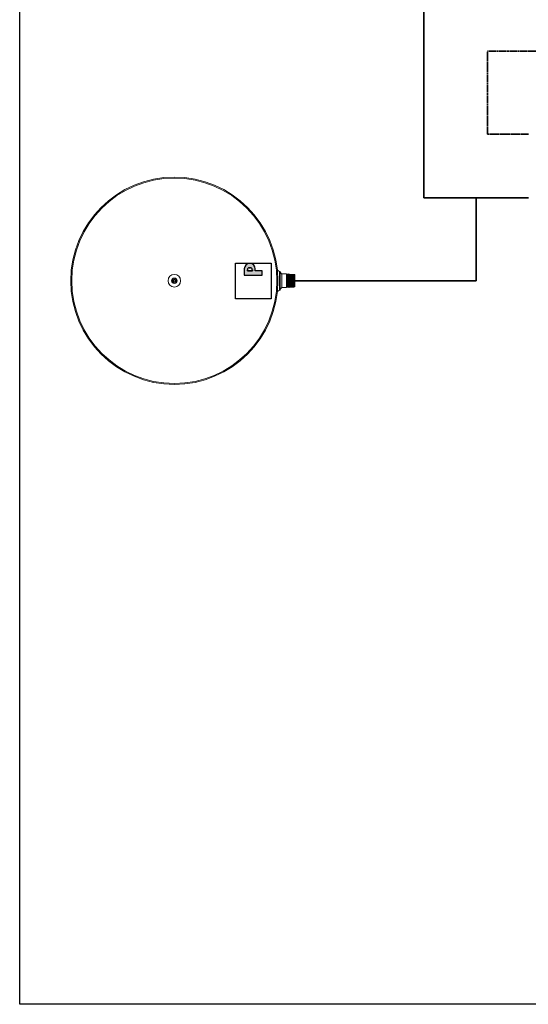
# Model space of a CAD drawing. Header units: millimetres. Extents: x 17747 to 112039, y -74980 to 446921.
# Tile 227 of 256: x 62988 to 63985, y 181461 to 183390. Entities that reach past the tile are written whole.
import ezdxf

# ---------------------------------------------------------------- set-up
doc = ezdxf.new("R2010")
doc.units = ezdxf.units.MM
doc.linetypes.add('phl_thick', pattern=[0])
doc.linetypes.add('ČÁRKOVANÁ', pattern=[0.75, 0.5, -0.25])
doc.layers.add('UT_POTRUBI - PŘÍVOD', color=1, linetype='Continuous', lineweight=35)
doc.layers.add('UT_POTRUBI - ZPÁTEČKA', color=5, linetype='Continuous', lineweight=35)

msp = doc.modelspace()

# ---------------------------------------------------------------- hatches: boundary and pattern name
at = {"lineweight": -2}
h = msp.add_hatch(color=0, dxfattribs=at)
edge = h.paths.add_edge_path(flags=16)
edge.add_line((63433.9, 182900.1), (63433.9, 182898.1))
edge.add_line((63433.9, 182898.1), (63443.7, 182898.1))
edge.add_line((63443.7, 182898.1), (63443.7, 182900.1))
edge.add_arc((63439.9, 182900.1), 3.75, 360, 450)
edge.add_line((63439.9, 182903.8), (63437.7, 182903.8))
edge.add_arc((63437.7, 182900.1), 3.75, 90, 180)
edge = h.paths.add_edge_path()
edge.add_line((63428, 182889.4), (63463.2, 182889.4))
edge.add_line((63463.2, 182889.4), (63463.2, 182898.1))
edge.add_line((63463.2, 182898.1), (63449.5, 182898.1))
edge.add_line((63449.5, 182898.1), (63449.5, 182902.1))
edge.add_arc((63439.5, 182902.1), 10, 360, 450)
edge.add_line((63439.5, 182912.1), (63438, 182912.1))
edge.add_arc((63438, 182902.1), 10, 90, 180)
edge.add_line((63428, 182902.1), (63428, 182889.4))

# ---------------------------------------------------------------- linework, layer by layer
at = {"linetype": 'phl_thick'}
for p, q in [((62987.7, 181461), (62987.7, 185321)), ((65087.7, 181461), (62987.7, 181461))]:
    msp.add_line(p, q, dxfattribs=at)
at = {"color": 0, "lineweight": -2}
for p, q in [((63410.6, 182843.2), (63410.6, 182913.2)), ((63410.6, 182913.2), (63480.7, 182913.2)), ((63480.7, 182913.2), (63480.7, 182843.2)), ((63428, 182902.1), (63428, 182889.4)), ((63428, 182902.1), (63428, 182889.4)), ((63433.9, 182900.1), (63433.9, 182898.1)), ((63433.9, 182898.1), (63433.9, 182900.1)), ((63433.9, 182898.1), (63443.7, 182898.1)), ((63443.7, 182898.1), (63433.9, 182898.1)), ((63439.9, 182903.8), (63437.7, 182903.8)), ((63437.7, 182903.8), (63439.9, 182903.8)), ((63439.5, 182912.1), (63438, 182912.1)), ((63439.5, 182912.1), (63438, 182912.1)), ((63443.7, 182898.1), (63443.7, 182900.1)), ((63443.7, 182900.1), (63443.7, 182898.1)), ((63449.5, 182898.1), (63449.5, 182902.1)), ((63449.5, 182898.1), (63449.5, 182902.1)), ((63463.2, 182898.1), (63449.5, 182898.1)), ((63463.2, 182898.1), (63449.5, 182898.1)), ((63463.2, 182889.4), (63463.2, 182898.1)), ((63463.2, 182889.4), (63463.2, 182898.1)), ((63428, 182889.4), (63463.2, 182889.4)), ((63428, 182889.4), (63463.2, 182889.4)), ((63480.7, 182843.2), (63410.6, 182843.2))]:
    msp.add_line(p, q, dxfattribs=at)
at = {"color": 0, "lineweight": 5}
for p, q in [((63497.1, 182896.7), (63492.8, 182899.2)), ((63497.1, 182860.2), (63497.1, 182896.7)), ((63497.1, 182896.7), (63498.1, 182896.7)), ((63498.1, 182860.2), (63498.1, 182896.7)), ((63501.6, 182891.6), (63498.1, 182895.2)), ((63501.6, 182865.3), (63501.6, 182891.6)), ((63501.8, 182865.1), (63501.8, 182891.8)), ((63501.8, 182891.8), (63510.9, 182891.8)), ((63510.9, 182865.1), (63510.9, 182891.8)), ((63511.5, 182890.5), (63510.9, 182891.8)), ((63511.5, 182890.5), (63512.2, 182891.8)), ((63511.5, 182866.4), (63511.5, 182890.5)), ((63512.2, 182891.8), (63512.2, 182865.1)), ((63512.9, 182890.4), (63512.2, 182891.8)), ((63512.9, 182890.4), (63513.5, 182891.7)), ((63512.9, 182866.5), (63512.9, 182890.4)), ((63513.5, 182891.7), (63513.5, 182865.2)), ((63514.2, 182890.4), (63513.5, 182891.7)), ((63514.2, 182890.4), (63514.9, 182891.7)), ((63514.2, 182890.4), (63514.2, 182866.5)), ((63514.9, 182891.7), (63514.9, 182865.2)), ((63515.6, 182890.4), (63514.9, 182891.7)), ((63515.6, 182890.4), (63516.2, 182891.6)), ((63515.6, 182890.4), (63515.6, 182866.5)), ((63516.2, 182891.6), (63516.2, 182865.3)), ((63516.9, 182890.3), (63516.2, 182891.6)), ((63516.9, 182890.3), (63517.6, 182891.6)), ((63516.9, 182890.3), (63516.9, 182866.6)), ((63517.6, 182891.6), (63517.6, 182865.3)), ((63518.3, 182890.3), (63517.6, 182891.6)), ((63518.3, 182890.3), (63518.9, 182891.5)), ((63518.3, 182890.3), (63518.3, 182866.6)), ((63518.9, 182891.5), (63518.9, 182865.3)), ((63519.6, 182890.2), (63518.9, 182891.5)), ((63519.6, 182890.2), (63520.3, 182891.5)), ((63519.6, 182890.2), (63519.6, 182866.7)), ((63520.3, 182891.5), (63520.3, 182865.4)), ((63521, 182890.2), (63520.3, 182891.5)), ((63521, 182890.2), (63521.6, 182891.5)), ((63521, 182890.2), (63521, 182866.7)), ((63521.6, 182891.5), (63521.6, 182865.4)), ((63522.3, 182890.1), (63521.6, 182891.5)), ((63522.3, 182890.1), (63523, 182891.4)), ((63522.3, 182890.1), (63522.3, 182866.7)), ((63523, 182891.4), (63523, 182865.5)), ((63523.7, 182890.1), (63523, 182891.4)), ((63523.7, 182890.1), (63524.3, 182891.4)), ((63523.7, 182890.1), (63523.7, 182866.8)), ((63524.3, 182891.4), (63524.3, 182865.5)), ((63525, 182890.1), (63524.3, 182891.4)), ((63525, 182890.1), (63525.7, 182891.3)), ((63525, 182890.1), (63525, 182866.8)), ((63525.7, 182891.3), (63525.7, 182865.6)), ((63526.3, 182890), (63525.7, 182891.3)), ((63526.3, 182890), (63526.6, 182890.5)), ((63526.3, 182866.9), (63526.3, 182890)), ((63526.6, 182866.3), (63526.6, 182890.5)), ((63526.9, 182890.3), (63526.6, 182890.5)), ((63526.9, 182890.3), (63526.9, 182866.6)), ((63497.1, 182860.2), (63492.8, 182857.7)), ((63497.1, 182860.2), (63498.1, 182860.2)), ((63501.6, 182865.3), (63498.1, 182861.7)), ((63501.8, 182865.1), (63510.9, 182865.1)), ((63511.5, 182866.4), (63510.9, 182865.1)), ((63511.5, 182866.4), (63512.2, 182865.1)), ((63512.9, 182866.5), (63512.2, 182865.1)), ((63512.9, 182866.5), (63513.5, 182865.2)), ((63514.2, 182866.5), (63513.5, 182865.2)), ((63514.2, 182866.5), (63514.9, 182865.2)), ((63515.6, 182866.5), (63514.9, 182865.2)), ((63515.6, 182866.5), (63516.2, 182865.3)), ((63516.9, 182866.6), (63516.2, 182865.3)), ((63516.9, 182866.6), (63517.6, 182865.3)), ((63518.3, 182866.6), (63517.6, 182865.3)), ((63518.3, 182866.6), (63518.9, 182865.3)), ((63519.6, 182866.7), (63518.9, 182865.3)), ((63519.6, 182866.7), (63520.3, 182865.4)), ((63521, 182866.7), (63520.3, 182865.4)), ((63521, 182866.7), (63521.6, 182865.4)), ((63522.3, 182866.7), (63521.6, 182865.4)), ((63522.3, 182866.7), (63523, 182865.5)), ((63523.7, 182866.8), (63523, 182865.5)), ((63523.7, 182866.8), (63524.3, 182865.5)), ((63525, 182866.8), (63524.3, 182865.5)), ((63525, 182866.8), (63525.7, 182865.6)), ((63526.3, 182866.9), (63525.7, 182865.6)), ((63526.3, 182866.9), (63526.6, 182866.3)), ((63526.9, 182866.6), (63526.6, 182866.3))]:
    msp.add_line(p, q, dxfattribs=at)
at = {"color": 0, "lineweight": 5, "flags": 128}
for points in [[(63285.8, 182877.7), (63285.8, 182877.7), (63285.8, 182877.7), (63285.8, 182877.7), (63285.9, 182877.7), (63285.9, 182877.7), (63285.9, 182877.7), (63285.9, 182877.7), (63285.9, 182877.7), (63286, 182877.7), (63286, 182877.7), (63286, 182877.7), (63286, 182877.7), (63286.1, 182877.7), (63286.1, 182877.7), (63286.1, 182877.7), (63286.2, 182877.7), (63286.2, 182877.7), (63286.2, 182877.7), (63286.2, 182877.7), (63286.3, 182877.6), (63286.3, 182877.6), (63286.3, 182877.6), (63286.3, 182877.6), (63286.3, 182877.5)], [(63286.5, 182879.8), (63286.4, 182879.8), (63286.4, 182879.7), (63286.4, 182879.7), (63286.4, 182879.7), (63286.3, 182879.7), (63286.3, 182879.7), (63286.3, 182879.7), (63286.3, 182879.7), (63286.2, 182879.7), (63286.2, 182879.7), (63286.2, 182879.7), (63286.2, 182879.7), (63286.1, 182879.7), (63286.1, 182879.7), (63286.1, 182879.7), (63286.1, 182879.7), (63286, 182879.7), (63286, 182879.7), (63286, 182879.7), (63286, 182879.7), (63286, 182879.7), (63285.9, 182879.7), (63285.9, 182879.7), (63285.9, 182879.7)], [(63286.4, 182877.5), (63286.4, 182877.4), (63286.3, 182877.4), (63286.3, 182877.4), (63286.3, 182877.4), (63286.3, 182877.3), (63286.3, 182877.3), (63286.3, 182877.3), (63286.2, 182877.3), (63286.2, 182877.3), (63286.2, 182877.2), (63286.2, 182877.2), (63286.2, 182877.2), (63286.1, 182877.2), (63286.1, 182877.2), (63286.1, 182877.2), (63286.1, 182877.2), (63286, 182877.2), (63286, 182877.1), (63286, 182877.1), (63286, 182877.1), (63286, 182877.1), (63286, 182877.1), (63285.9, 182877.1), (63285.9, 182877.1)], [(63286.1, 182880.3), (63286.1, 182880.3), (63286.1, 182880.3), (63286.1, 182880.3), (63286.2, 182880.3), (63286.2, 182880.3), (63286.2, 182880.2), (63286.2, 182880.2), (63286.2, 182880.2), (63286.2, 182880.2), (63286.3, 182880.2), (63286.3, 182880.2), (63286.3, 182880.2), (63286.3, 182880.2), (63286.4, 182880.1), (63286.4, 182880.1), (63286.4, 182880.1), (63286.4, 182880.1), (63286.4, 182880), (63286.5, 182880), (63286.5, 182880), (63286.5, 182880), (63286.5, 182879.9), (63286.5, 182879.9), (63286.5, 182879.9)], [(63286.3, 182877.5), (63286.3, 182877.5), (63286.3, 182877.5), (63286.3, 182877.5), (63286.3, 182877.5), (63286.3, 182877.5), (63286.3, 182877.5), (63286.3, 182877.5), (63286.4, 182877.5), (63286.4, 182877.5), (63286.4, 182877.5), (63286.4, 182877.5), (63286.4, 182877.5), (63286.4, 182877.5), (63286.4, 182877.5), (63286.4, 182877.5), (63286.4, 182877.5), (63286.4, 182877.5), (63286.4, 182877.5), (63286.4, 182877.5), (63286.4, 182877.5), (63286.4, 182877.5), (63286.4, 182877.5), (63286.4, 182877.5), (63286.4, 182877.5)], [(63286.5, 182879.9), (63286.5, 182879.9), (63286.5, 182879.9), (63286.5, 182879.9), (63286.5, 182879.9), (63286.5, 182879.9), (63286.5, 182879.9), (63286.5, 182879.9), (63286.5, 182879.8), (63286.5, 182879.8), (63286.5, 182879.8), (63286.5, 182879.8), (63286.5, 182879.8), (63286.5, 182879.8), (63286.5, 182879.8), (63286.5, 182879.8), (63286.5, 182879.8), (63286.5, 182879.8), (63286.5, 182879.8), (63286.5, 182879.8), (63286.5, 182879.8), (63286.5, 182879.8), (63286.5, 182879.8), (63286.5, 182879.8), (63286.5, 182879.8)], [(63286.8, 182875.3), (63286.9, 182875.3), (63286.9, 182875.3), (63286.9, 182875.4), (63286.9, 182875.4), (63286.9, 182875.4), (63286.9, 182875.4), (63286.9, 182875.4), (63286.9, 182875.4), (63287, 182875.4), (63287, 182875.4), (63287, 182875.4), (63287, 182875.5), (63287, 182875.5), (63287.1, 182875.5), (63287.1, 182875.5), (63287.1, 182875.5), (63287.1, 182875.5), (63287.2, 182875.5), (63287.2, 182875.5), (63287.2, 182875.5), (63287.3, 182875.5), (63287.3, 182875.5), (63287.3, 182875.5), (63287.4, 182875.5)], [(63287.7, 182881.8), (63287.7, 182881.8), (63287.6, 182881.7), (63287.6, 182881.7), (63287.6, 182881.7), (63287.6, 182881.7), (63287.5, 182881.7), (63287.5, 182881.8), (63287.5, 182881.8), (63287.5, 182881.8), (63287.4, 182881.8), (63287.4, 182881.8), (63287.4, 182881.8), (63287.4, 182881.8), (63287.3, 182881.8), (63287.3, 182881.8), (63287.3, 182881.9), (63287.3, 182881.9), (63287.3, 182881.9), (63287.2, 182881.9), (63287.2, 182881.9), (63287.2, 182881.9), (63287.2, 182881.9), (63287.2, 182881.9), (63287.2, 182882)], [(63287.4, 182875.4), (63287.5, 182875.4), (63287.5, 182875.3), (63287.5, 182875.3), (63287.5, 182875.2), (63287.5, 182875.2), (63287.4, 182875.2), (63287.4, 182875.2), (63287.4, 182875.1), (63287.4, 182875.1), (63287.4, 182875.1), (63287.4, 182875.1), (63287.4, 182875), (63287.4, 182875), (63287.4, 182875), (63287.3, 182875), (63287.3, 182875), (63287.3, 182875), (63287.3, 182874.9), (63287.3, 182874.9), (63287.3, 182874.9), (63287.3, 182874.9), (63287.3, 182874.9), (63287.3, 182874.9), (63287.2, 182874.9)], [(63287.4, 182875.5), (63287.4, 182875.5), (63287.4, 182875.5), (63287.4, 182875.5), (63287.4, 182875.5), (63287.4, 182875.5), (63287.4, 182875.4), (63287.4, 182875.4), (63287.4, 182875.4), (63287.4, 182875.4), (63287.4, 182875.4), (63287.4, 182875.4), (63287.4, 182875.4), (63287.4, 182875.4), (63287.4, 182875.4), (63287.4, 182875.4), (63287.4, 182875.4), (63287.4, 182875.4), (63287.4, 182875.4), (63287.4, 182875.4), (63287.4, 182875.4), (63287.4, 182875.4), (63287.4, 182875.4), (63287.4, 182875.4), (63287.4, 182875.4)], [(63287.6, 182882.4), (63287.7, 182882.4), (63287.7, 182882.3), (63287.7, 182882.3), (63287.7, 182882.3), (63287.7, 182882.3), (63287.7, 182882.3), (63287.7, 182882.3), (63287.7, 182882.3), (63287.7, 182882.2), (63287.7, 182882.2), (63287.8, 182882.2), (63287.8, 182882.2), (63287.8, 182882.1), (63287.8, 182882.1), (63287.8, 182882.1), (63287.8, 182882.1), (63287.8, 182882), (63287.8, 182882), (63287.8, 182882), (63287.8, 182881.9), (63287.8, 182881.9), (63287.8, 182881.9), (63287.8, 182881.9), (63287.8, 182881.8)], [(63287.8, 182881.8), (63287.8, 182881.8), (63287.8, 182881.8), (63287.8, 182881.8), (63287.8, 182881.8), (63287.8, 182881.8), (63287.8, 182881.8), (63287.8, 182881.8), (63287.8, 182881.8), (63287.8, 182881.8), (63287.8, 182881.8), (63287.8, 182881.8), (63287.8, 182881.8), (63287.7, 182881.8), (63287.7, 182881.8), (63287.7, 182881.8), (63287.7, 182881.8), (63287.7, 182881.8), (63287.7, 182881.8), (63287.7, 182881.8), (63287.7, 182881.8), (63287.7, 182881.8), (63287.7, 182881.8), (63287.7, 182881.8), (63287.7, 182881.8)], [(63289.8, 182882.8), (63289.7, 182882.8), (63289.7, 182882.9), (63289.7, 182882.9), (63289.7, 182882.9), (63289.6, 182882.9), (63289.6, 182882.9), (63289.6, 182882.9), (63289.6, 182883), (63289.6, 182883), (63289.5, 182883), (63289.5, 182883), (63289.5, 182883), (63289.5, 182883.1), (63289.5, 182883.1), (63289.5, 182883.1), (63289.5, 182883.1), (63289.5, 182883.2), (63289.5, 182883.2), (63289.4, 182883.2), (63289.4, 182883.2), (63289.4, 182883.2), (63289.4, 182883.2), (63289.4, 182883.3), (63289.4, 182883.3)], [(63289.9, 182882.9), (63289.9, 182882.9), (63289.8, 182882.8), (63289.8, 182882.8), (63289.8, 182882.8), (63289.8, 182882.8), (63289.8, 182882.8), (63289.8, 182882.8), (63289.8, 182882.8), (63289.8, 182882.8), (63289.8, 182882.8), (63289.8, 182882.8), (63289.8, 182882.8), (63289.8, 182882.8), (63289.8, 182882.8), (63289.8, 182882.8), (63289.8, 182882.8), (63289.8, 182882.8), (63289.8, 182882.8), (63289.8, 182882.8), (63289.8, 182882.8), (63289.8, 182882.8), (63289.8, 182882.8), (63289.8, 182882.8), (63289.8, 182882.8)], [(63290, 182883.4), (63290, 182883.4), (63290, 182883.4), (63290, 182883.4), (63290, 182883.3), (63290, 182883.3), (63290, 182883.3), (63290, 182883.3), (63290, 182883.3), (63290, 182883.2), (63290, 182883.2), (63290, 182883.2), (63290, 182883.2), (63290, 182883.1), (63290, 182883.1), (63290, 182883.1), (63290, 182883), (63290, 182883), (63290, 182883), (63290, 182883), (63290, 182882.9), (63289.9, 182882.9), (63289.9, 182882.9), (63289.9, 182882.9), (63289.9, 182882.9)], [(63292.1, 182882.7), (63292.1, 182882.8), (63292.1, 182882.8), (63292, 182882.8), (63292, 182882.8), (63292, 182882.9), (63292, 182882.9), (63292, 182882.9), (63292, 182882.9), (63292, 182883), (63292, 182883), (63292, 182883), (63292, 182883), (63292, 182883.1), (63292, 182883.1), (63292, 182883.1), (63292, 182883.2), (63292, 182883.2), (63292, 182883.2), (63292, 182883.2), (63292, 182883.2), (63292, 182883.2), (63292, 182883.3), (63292, 182883.3), (63292, 182883.3)], [(63292.2, 182882.7), (63292.2, 182882.7), (63292.2, 182882.7), (63292.2, 182882.7), (63292.2, 182882.7), (63292.2, 182882.7), (63292.2, 182882.7), (63292.2, 182882.7), (63292.2, 182882.7), (63292.2, 182882.7), (63292.2, 182882.7), (63292.2, 182882.7), (63292.2, 182882.7), (63292.1, 182882.7), (63292.1, 182882.7), (63292.1, 182882.7), (63292.1, 182882.7), (63292.1, 182882.7), (63292.1, 182882.7), (63292.1, 182882.7), (63292.1, 182882.7), (63292.1, 182882.7), (63292.1, 182882.7), (63292.1, 182882.7), (63292.1, 182882.7)], [(63292.6, 182883.1), (63292.6, 182883.1), (63292.6, 182883.1), (63292.6, 182883.1), (63292.6, 182883.1), (63292.6, 182883), (63292.6, 182883), (63292.6, 182883), (63292.5, 182883), (63292.5, 182883), (63292.5, 182882.9), (63292.5, 182882.9), (63292.5, 182882.9), (63292.5, 182882.9), (63292.4, 182882.8), (63292.4, 182882.8), (63292.4, 182882.8), (63292.4, 182882.8), (63292.4, 182882.8), (63292.3, 182882.8), (63292.3, 182882.7), (63292.3, 182882.7), (63292.3, 182882.7), (63292.2, 182882.7), (63292.2, 182882.7)], [(63293.7, 182875.1), (63293.7, 182875.1), (63293.7, 182875.1), (63293.7, 182875.1), (63293.7, 182875.1), (63293.8, 182875.1), (63293.8, 182875.1), (63293.8, 182875.1), (63293.8, 182875.1), (63293.8, 182875.1), (63293.8, 182875.1), (63293.8, 182875.1), (63293.8, 182875.1), (63293.8, 182875.1), (63293.8, 182875.1), (63293.8, 182875.1), (63293.8, 182875.1), (63293.8, 182875.1), (63293.8, 182875.1), (63293.8, 182875.1), (63293.8, 182875.1), (63293.8, 182875.1), (63293.8, 182875.1), (63293.8, 182875.1), (63293.8, 182875.1)], [(63293.9, 182874.5), (63293.9, 182874.5), (63293.9, 182874.5), (63293.8, 182874.6), (63293.8, 182874.6), (63293.8, 182874.6), (63293.8, 182874.6), (63293.8, 182874.6), (63293.8, 182874.6), (63293.8, 182874.7), (63293.8, 182874.7), (63293.8, 182874.7), (63293.7, 182874.7), (63293.7, 182874.8), (63293.7, 182874.8), (63293.7, 182874.8), (63293.7, 182874.8), (63293.7, 182874.9), (63293.7, 182874.9), (63293.7, 182874.9), (63293.7, 182875), (63293.7, 182875), (63293.7, 182875), (63293.7, 182875), (63293.7, 182875.1)], [(63293.8, 182875.1), (63293.8, 182875.1), (63293.9, 182875.1), (63293.9, 182875.1), (63293.9, 182875.1), (63293.9, 182875.1), (63294, 182875.1), (63294, 182875.1), (63294, 182875.1), (63294.1, 182875.1), (63294.1, 182875.1), (63294.1, 182875.1), (63294.1, 182875.1), (63294.2, 182875.1), (63294.2, 182875.1), (63294.2, 182875), (63294.2, 182875), (63294.2, 182875), (63294.3, 182875), (63294.3, 182875), (63294.3, 182875), (63294.3, 182875), (63294.3, 182874.9), (63294.3, 182874.9), (63294.3, 182874.9)], [(63294.1, 182881.5), (63294.1, 182881.5), (63294.1, 182881.6), (63294.1, 182881.6), (63294.1, 182881.6), (63294.1, 182881.6), (63294.1, 182881.7), (63294.1, 182881.7), (63294.1, 182881.7), (63294.1, 182881.7), (63294.1, 182881.8), (63294.1, 182881.8), (63294.1, 182881.8), (63294.1, 182881.8), (63294.1, 182881.9), (63294.2, 182881.9), (63294.2, 182881.9), (63294.2, 182881.9), (63294.2, 182881.9), (63294.2, 182882), (63294.2, 182882), (63294.2, 182882), (63294.3, 182882), (63294.3, 182882), (63294.3, 182882)], [(63294.7, 182881.6), (63294.7, 182881.6), (63294.7, 182881.5), (63294.6, 182881.5), (63294.6, 182881.5), (63294.6, 182881.5), (63294.6, 182881.5), (63294.6, 182881.5), (63294.6, 182881.5), (63294.5, 182881.5), (63294.5, 182881.5), (63294.5, 182881.4), (63294.5, 182881.4), (63294.4, 182881.4), (63294.4, 182881.4), (63294.4, 182881.4), (63294.4, 182881.4), (63294.3, 182881.4), (63294.3, 182881.4), (63294.3, 182881.4), (63294.3, 182881.4), (63294.2, 182881.4), (63294.2, 182881.4), (63294.2, 182881.4), (63294.1, 182881.4)], [(63294.1, 182881.4), (63294.1, 182881.4), (63294.1, 182881.4), (63294.1, 182881.4), (63294.1, 182881.4), (63294.1, 182881.4), (63294.1, 182881.4), (63294.1, 182881.4), (63294.1, 182881.4), (63294.1, 182881.4), (63294.1, 182881.4), (63294.1, 182881.4), (63294.1, 182881.5), (63294.1, 182881.5), (63294.1, 182881.5), (63294.1, 182881.5), (63294.1, 182881.5), (63294.1, 182881.5), (63294.1, 182881.5), (63294.1, 182881.5), (63294.1, 182881.5), (63294.1, 182881.5), (63294.1, 182881.5), (63294.1, 182881.5), (63294.1, 182881.5)], [(63295, 182877.1), (63295.1, 182877.1), (63295.1, 182877.1), (63295.1, 182877.2), (63295.1, 182877.2), (63295.2, 182877.2), (63295.2, 182877.2), (63295.2, 182877.2), (63295.2, 182877.2), (63295.3, 182877.2), (63295.3, 182877.2), (63295.3, 182877.2), (63295.4, 182877.2), (63295.4, 182877.2), (63295.4, 182877.2), (63295.4, 182877.2), (63295.5, 182877.2), (63295.5, 182877.2), (63295.5, 182877.2), (63295.5, 182877.2), (63295.5, 182877.2), (63295.6, 182877.2), (63295.6, 182877.2), (63295.6, 182877.2), (63295.6, 182877.2)], [(63295, 182877), (63295, 182877), (63295, 182877), (63295, 182877), (63295, 182877), (63295, 182877), (63295, 182877), (63295, 182877), (63295, 182877), (63295, 182877), (63295, 182877), (63295, 182877), (63295, 182877.1), (63295, 182877.1), (63295, 182877.1), (63295, 182877.1), (63295, 182877.1), (63295, 182877.1), (63295, 182877.1), (63295, 182877.1), (63295, 182877.1), (63295, 182877.1), (63295, 182877.1), (63295, 182877.1), (63295, 182877.1)], [(63295.4, 182876.6), (63295.4, 182876.6), (63295.4, 182876.6), (63295.4, 182876.6), (63295.4, 182876.6), (63295.3, 182876.6), (63295.3, 182876.6), (63295.3, 182876.7), (63295.3, 182876.7), (63295.3, 182876.7), (63295.2, 182876.7), (63295.2, 182876.7), (63295.2, 182876.7), (63295.2, 182876.7), (63295.2, 182876.8), (63295.1, 182876.8), (63295.1, 182876.8), (63295.1, 182876.8), (63295.1, 182876.8), (63295.1, 182876.9), (63295.1, 182876.9), (63295, 182876.9), (63295, 182876.9), (63295, 182877), (63295, 182877)], [(63295.2, 182879.4), (63295.2, 182879.5), (63295.2, 182879.5), (63295.2, 182879.5), (63295.2, 182879.5), (63295.2, 182879.6), (63295.2, 182879.6), (63295.2, 182879.6), (63295.3, 182879.6), (63295.3, 182879.6), (63295.3, 182879.7), (63295.3, 182879.7), (63295.4, 182879.7), (63295.4, 182879.7), (63295.4, 182879.7), (63295.4, 182879.7), (63295.4, 182879.7), (63295.5, 182879.7), (63295.5, 182879.7), (63295.5, 182879.8), (63295.5, 182879.8), (63295.5, 182879.8), (63295.6, 182879.8), (63295.6, 182879.8), (63295.6, 182879.8)], [(63295.2, 182879.3), (63295.2, 182879.4), (63295.2, 182879.4), (63295.2, 182879.4), (63295.2, 182879.4), (63295.2, 182879.4), (63295.2, 182879.4), (63295.2, 182879.4), (63295.2, 182879.4), (63295.2, 182879.4), (63295.2, 182879.4), (63295.2, 182879.4), (63295.2, 182879.4), (63295.2, 182879.4), (63295.2, 182879.4), (63295.2, 182879.4), (63295.2, 182879.4), (63295.2, 182879.4), (63295.2, 182879.4), (63295.2, 182879.4), (63295.2, 182879.4), (63295.2, 182879.4), (63295.2, 182879.4), (63295.2, 182879.4), (63295.2, 182879.4)], [(63295.7, 182879.2), (63295.7, 182879.2), (63295.7, 182879.2), (63295.7, 182879.2), (63295.7, 182879.2), (63295.6, 182879.2), (63295.6, 182879.2), (63295.6, 182879.2), (63295.6, 182879.2), (63295.5, 182879.2), (63295.5, 182879.2), (63295.5, 182879.2), (63295.5, 182879.2), (63295.4, 182879.2), (63295.4, 182879.2), (63295.4, 182879.2), (63295.4, 182879.2), (63295.3, 182879.2), (63295.3, 182879.2), (63295.3, 182879.2), (63295.3, 182879.2), (63295.2, 182879.3), (63295.2, 182879.3), (63295.2, 182879.3), (63295.2, 182879.3)], [(63288.9, 182873.8), (63288.9, 182873.8), (63288.9, 182873.8), (63288.9, 182873.8), (63288.9, 182873.8), (63288.9, 182873.9), (63289, 182873.9), (63289, 182873.9), (63289, 182873.9), (63289, 182873.9), (63289, 182874), (63289, 182874), (63289, 182874), (63289, 182874), (63289.1, 182874), (63289.1, 182874.1), (63289.1, 182874.1), (63289.1, 182874.1), (63289.2, 182874.1), (63289.2, 182874.1), (63289.2, 182874.2), (63289.2, 182874.2), (63289.3, 182874.2), (63289.3, 182874.2), (63289.3, 182874.2)], [(63289.3, 182874.2), (63289.3, 182874.2), (63289.3, 182874.2), (63289.3, 182874.2), (63289.3, 182874.2), (63289.3, 182874.2), (63289.3, 182874.2), (63289.4, 182874.2), (63289.4, 182874.2), (63289.4, 182874.2), (63289.4, 182874.2), (63289.4, 182874.2), (63289.4, 182874.2), (63289.4, 182874.2), (63289.4, 182874.2), (63289.4, 182874.2), (63289.4, 182874.2), (63289.4, 182874.2), (63289.4, 182874.2), (63289.4, 182874.2), (63289.4, 182874.2), (63289.4, 182874.2), (63289.4, 182874.2), (63289.4, 182874.2), (63289.4, 182874.2)], [(63289.4, 182874.2), (63289.4, 182874.1), (63289.5, 182874.1), (63289.5, 182874.1), (63289.5, 182874.1), (63289.5, 182874), (63289.5, 182874), (63289.5, 182874), (63289.5, 182874), (63289.5, 182873.9), (63289.5, 182873.9), (63289.5, 182873.9), (63289.5, 182873.8), (63289.5, 182873.8), (63289.5, 182873.8), (63289.5, 182873.8), (63289.5, 182873.7), (63289.5, 182873.7), (63289.5, 182873.7), (63289.5, 182873.7), (63289.5, 182873.7), (63289.5, 182873.6), (63289.5, 182873.6), (63289.5, 182873.6), (63289.5, 182873.6)], [(63291.5, 182873.5), (63291.5, 182873.5), (63291.5, 182873.5), (63291.5, 182873.5), (63291.5, 182873.5), (63291.5, 182873.6), (63291.5, 182873.6), (63291.5, 182873.6), (63291.5, 182873.6), (63291.5, 182873.7), (63291.5, 182873.7), (63291.5, 182873.7), (63291.5, 182873.7), (63291.5, 182873.8), (63291.5, 182873.8), (63291.5, 182873.8), (63291.5, 182873.8), (63291.5, 182873.9), (63291.5, 182873.9), (63291.5, 182873.9), (63291.6, 182873.9), (63291.6, 182874), (63291.6, 182874), (63291.6, 182874), (63291.7, 182874)], [(63291.7, 182874), (63291.8, 182874), (63291.8, 182874), (63291.8, 182874), (63291.9, 182874), (63291.9, 182874), (63291.9, 182874), (63291.9, 182874), (63291.9, 182873.9), (63292, 182873.9), (63292, 182873.9), (63292, 182873.9), (63292, 182873.8), (63292, 182873.8), (63292, 182873.8), (63292, 182873.8), (63292, 182873.8), (63292.1, 182873.7), (63292.1, 182873.7), (63292.1, 182873.7), (63292.1, 182873.7), (63292.1, 182873.7), (63292.1, 182873.6), (63292.1, 182873.6), (63292.1, 182873.6)], [(63291.7, 182874), (63291.7, 182874), (63291.7, 182874), (63291.7, 182874), (63291.7, 182874), (63291.7, 182874), (63291.7, 182874), (63291.7, 182874), (63291.7, 182874), (63291.7, 182874), (63291.7, 182874), (63291.7, 182874), (63291.7, 182874), (63291.7, 182874), (63291.7, 182874), (63291.7, 182874), (63291.7, 182874), (63291.7, 182874), (63291.7, 182874), (63291.7, 182874), (63291.7, 182874), (63291.7, 182874), (63291.7, 182874), (63291.7, 182874), (63291.7, 182874)]]:
    msp.add_lwpolyline(points, dxfattribs=at)
at = {"color": 0, "lineweight": 5}
for radius in [203.1, 203.1, 201.1, 12.3, 5.42, 2.95, 1.95]:
    msp.add_circle((63290.8, 182878.4), radius, dxfattribs=at)
at = {"color": 0, "lineweight": -2}
for centre, radius, start, end in [((63438, 182902.1), 10, 90, 180), ((63438, 182902.1), 10, 90, 180), ((63437.7, 182900.1), 3.75, 90, 180), ((63437.7, 182900.1), 3.75, 90, 180), ((63439.5, 182902.1), 10, 0, 90), ((63439.5, 182902.1), 10, 0, 90), ((63439.9, 182900.1), 3.75, 0, 90), ((63439.9, 182900.1), 3.75, 0, 90)]:
    msp.add_arc(centre, radius, start, end, dxfattribs=at)
at = {"color": 0, "lineweight": 5}
for centre, radius, start, end in [((63290.8, 182878.4), 5, 165.3785, 188.4995), ((63290.8, 182878.4), 5, 188.4995, 195.3785), ((63290.8, 182878.4), 5, 158.4995, 165.3785), ((63290.8, 182878.4), 5, 195.3785, 218.4995), ((63290.8, 182878.4), 5, 135.3785, 158.4995), ((63290.8, 182878.4), 4.5, 191.5929, 192.285), ((63290.8, 182878.4), 4.5, 161.5929, 162.285), ((63290.8, 182878.4), 5, 218.4995, 225.3785), ((63290.8, 182878.4), 5, 128.4995, 135.3785), ((63290.8, 182878.4), 5, 225.3785, 248.4995), ((63290.8, 182878.4), 4.5, 221.5929, 222.285), ((63290.8, 182878.4), 5, 105.3785, 128.4995), ((63290.8, 182878.4), 4.5, 131.5929, 132.285), ((63290.8, 182878.4), 5, 98.4995, 105.3785), ((63290.8, 182878.4), 4.5, 101.5929, 102.285), ((63290.8, 182878.4), 5, 75.3785, 98.4995), ((63290.8, 182878.4), 5, 68.4995, 75.3785), ((63290.8, 182878.4), 4.5, 71.5929, 72.285), ((63290.8, 182878.4), 5, 285.3785, 308.4995), ((63290.8, 182878.4), 5, 45.3785, 68.4995), ((63290.8, 182878.4), 4.5, 311.5929, 312.285), ((63290.8, 182878.4), 5, 308.4995, 315.3785), ((63290.8, 182878.4), 4.5, 41.5929, 42.285), ((63290.8, 182878.4), 5, 38.4995, 45.3785), ((63290.8, 182878.4), 5, 315.3785, 338.4995), ((63290.8, 182878.4), 5, 15.3785, 38.4995), ((63290.8, 182878.4), 4.5, 341.5929, 342.285), ((63290.8, 182878.4), 4.5, 11.5929, 12.285), ((63290.8, 182878.4), 5, 338.4995, 345.3785), ((63290.8, 182878.4), 5, 8.4995, 15.3785), ((63290.8, 182878.4), 5, 345.3785, 8.4995), ((63499.9, 182893), 2.2, 320.951, 326.9443), ((63290.8, 182878.4), 5, 248.4995, 255.3785), ((63290.8, 182878.4), 4.5, 251.5929, 252.285), ((63290.8, 182878.4), 5, 255.3785, 278.4995), ((63290.8, 182878.4), 5, 278.4995, 285.3785), ((63290.8, 182878.4), 4.5, 281.5929, 282.285), ((63499.9, 182863.9), 2.2, 33.0557, 39.049)]:
    msp.add_arc(centre, radius, start, end, dxfattribs=at)
at = {"layer": 'UT_POTRUBI - PŘÍVOD', "linetype": 'Continuous'}
for p, q in [((63779.7, 183428.4), (63779.7, 183040.9)), ((63779.7, 183040.9), (63984.7, 183040.9)), ((63882.2, 183040.9), (63882.2, 182878.4)), ((63882.2, 182878.4), (63526.9, 182878.4))]:
    msp.add_line(p, q, dxfattribs=at)
at = {"layer": 'UT_POTRUBI - ZPÁTEČKA', "linetype": 'ČÁRKOVANÁ', "ltscale": 3}
for p, q in [((63904.7, 183165.9), (63904.7, 183328.4)), ((63904.7, 183328.4), (64859.7, 183328.4)), ((63984.7, 183165.9), (63904.7, 183165.9))]:
    msp.add_line(p, q, dxfattribs=at)

doc.saveas('drawing.dxf')
